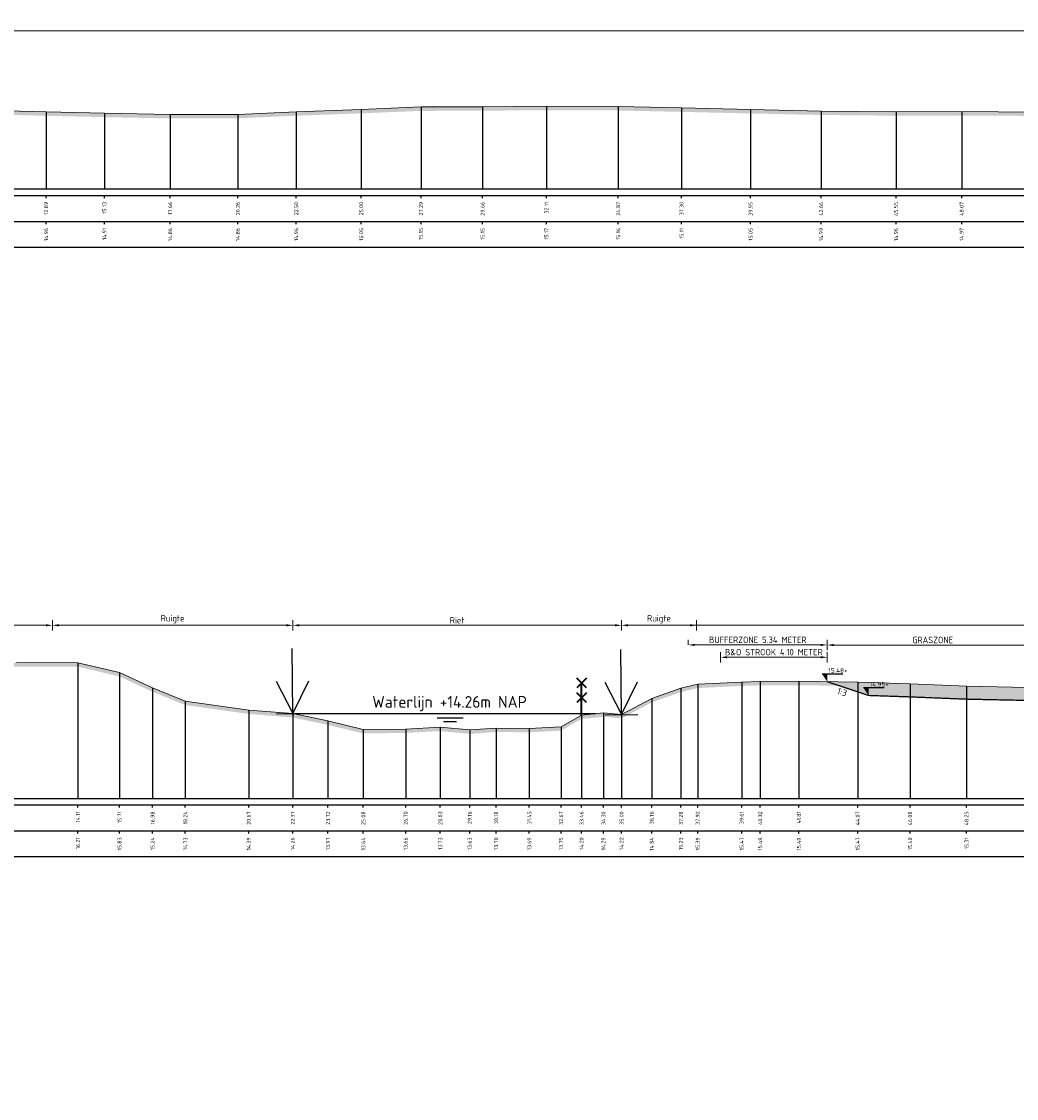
# Model space of a CAD drawing. Header units: metres. Extents: x 197883 to 206898, y 361907 to 364395.
# Tile 144 of 256: x 205796 to 205834, y 363841 to 363882. Entities that reach past the tile are written whole.
import ezdxf
from ezdxf.enums import TextEntityAlignment as Align

# ---------------------------------------------------------------- set-up
doc = ezdxf.new("R2010")
doc.units = ezdxf.units.M
doc.header["$PDMODE"] = 35
doc.header["$PDSIZE"] = 0.075
for name, color, linetype, lineweight in [('B-ME-GR-RIET-SD', 120, 'Continuous', 25), ('B-XX-IE-TERREINAFSCHEIDING_KUNSTMATIG_RASTERHEKWERK-BESTAAND-AD', 252, 'Continuous', 35), ('N-WE-GW-TALUD-T18', 1, 'Continuous', 18), ('TDNA0312_dempen', 41, 'Continuous', 30), ('X-ME-AL-PROFIEL_HUIDIG MAAIVELD-GD', 252, 'Continuous', 0), ('X-XX-AL-DETAIL1-M', 7, 'Continuous', 18), ('X-XX-AL-DETAIL2-M', 11, 'Continuous', 18), ('X-XX-AL-NAP-T18', 7, 'Continuous', 18), ('X-XX-AL-PEILMAAT-SD', 7, 'Continuous', 25)]:
    doc.layers.add(name, color=color, linetype=linetype, lineweight=lineweight)
for name, color, linetype in [('X-ME-AL-PROFIEL_WATERLIJN-GD', 150, 'Continuous'), ('X-ME-AL-PROFIELRASTER-S', 7, 'Continuous'), ('XDNL----_dijkcontour', 10, 'Continuous')]:
    doc.layers.add(name, color=color, linetype=linetype)
doc.styles.add('NLCS-ISO', font='NLCS-ISO.ttf', dxfattribs={"height": 1.8})
doc.styles.add('NLCS-ISO-ANNOTATIVE-T18', font='NLCS-ISO.ttf', dxfattribs={"height": 1.8})
doc.styles.add('NLCS-ISO-M100-T25', font='NLCS-ISO.ttf', dxfattribs={"height": 0.25})
doc.dimstyles.new('NLCS-M100-T25-PIJL_L2_H1', dxfattribs={"dimscale": 0.1, "dimtxt": 2.5, "dimasz": 2.5, "dimexe": 2, "dimexo": 2, "dimgap": 0.7, "dimtad": 1, "dimzin": 0, "dimdsep": 46, "dimtxsty": 'NLCS-ISO-M100-T25', "dimcen": 0, "dimdle": 2, "dimclrd": 256, "dimclre": 256, "dimclrt": 256, "dimadec": 1, "dimazin": 0, "dimtfac": 1, "dimtdec": 3, "dimtofl": 0, "dimtmove": 0, "dimatfit": 3, "dimfxl": 2, "dimfxlon": 1, "dimtfillclr": 256, "dimtolj": 1, "dimtzin": 0, "dimlwd": -1, "dimlwe": -1, "dimarcsym": 0})

# ---------------------------------------------------------------- blocks, each defined once
blk = doc.blocks.new('SAL-PROFIELRASTER_BALK_EIND1-D')
at = {"color": 0, "linetype": 'ByBlock', "lineweight": -2, "flags": 128}
for points in [[(0, 0), (1, 0)], [(0, -2.5), (1, -2.5)], [(0, -12.5), (1, -12.5)]]:
    blk.add_lwpolyline(points, dxfattribs=at)
blk = doc.blocks.new('SAL-PROFIELRASTER_BALK_EIND2-D')
at = {"color": 0, "linetype": 'ByBlock', "lineweight": -2}
blk.add_line((1, -12.5), (0, -12.5), dxfattribs=at)
blk = doc.blocks.new('SAL-PROFIELRASTER_BALK_DATA-D')
at = {"color": 0, "linetype": 'ByBlock', "lineweight": -2}
blk.add_lwpolyline([(0, -3.5), (0, -2.5)], dxfattribs=at)
at = {"color": 0, "linetype": 'ByBlock', "lineweight": -2, "style": 'NLCS-ISO-ANNOTATIVE-T18'}
blk.add_attdef('GETAL', text='', height=1.5, rotation=90, dxfattribs=at).set_placement((0.75, -5), align=Align.RIGHT)
blk = doc.blocks.new('SAL-PROFIELRASTER_AANHAAL-D')
at = {"color": 9, "linetype": 'ByBlock', "lineweight": -2, "flags": 128}
blk.add_lwpolyline([(0, 1), (0, 0)], dxfattribs=at)
blk = doc.blocks.new('*D197')
at = {"layer": 'Defpoints', "color": 0, "transparency": 16777216}
for p in [(205783.859, 363882.102), (205783.859, 363876.034), (205903.687, 363876.034)]:
    blk.add_point(p, dxfattribs=at)
at = {"layer": 'X-XX-AL-DETAIL1-M', "color": 253, "transparency": 16777216}
for p, q in [((205783.859, 363881.902), (205783.859, 363882.302)), ((205903.687, 363881.902), (205903.687, 363882.302)), ((205903.437, 363882.102), (205784.109, 363882.102))]:
    blk.add_line(p, q, dxfattribs=at)
for points in [[(205784.109, 363882.144), (205784.109, 363882.06), (205783.859, 363882.102)], [(205903.437, 363882.144), (205903.437, 363882.06), (205903.687, 363882.102)]]:
    blk.add_solid(points, dxfattribs=at)
at = {"layer": 'X-XX-AL-DETAIL1-M', "color": 253, "transparency": 16777216, "insert": (205843.773, 363882.297), "char_height": 0.25, "attachment_point": 5, "style": 'NLCS-ISO-M100-T25'}
blk.add_mtext('\\A1;Gras', dxfattribs=at)
blk = doc.blocks.new('*D198')
at = {"layer": 'Defpoints', "color": 0, "transparency": 16777216}
for p in [(205783.859, 363859.275), (205796.989, 363857.84), (205783.859, 363852.629)]:
    blk.add_point(p, dxfattribs=at)
at = {"layer": 'X-XX-AL-DETAIL1-M', "color": 253, "transparency": 16777216}
for p, q in [((205783.859, 363859.075), (205783.859, 363859.475)), ((205796.989, 363859.075), (205796.989, 363859.475)), ((205796.739, 363859.275), (205784.109, 363859.275))]:
    blk.add_line(p, q, dxfattribs=at)
for points in [[(205784.109, 363859.317), (205784.109, 363859.233), (205783.859, 363859.275)], [(205796.739, 363859.317), (205796.739, 363859.233), (205796.989, 363859.275)]]:
    blk.add_solid(points, dxfattribs=at)
at = {"layer": 'X-XX-AL-DETAIL1-M', "color": 253, "transparency": 16777216, "insert": (205790.424, 363859.47), "char_height": 0.25, "attachment_point": 5, "style": 'NLCS-ISO-M100-T25'}
blk.add_mtext('\\A1;Gras', dxfattribs=at)
blk = doc.blocks.new('*D199')
at = {"layer": 'Defpoints', "color": 0, "transparency": 16777216}
for p in [(205806.226, 363859.275), (205806.226, 363852.629), (205818.855, 363852.629)]:
    blk.add_point(p, dxfattribs=at)
at = {"layer": 'X-XX-AL-DETAIL1-M', "color": 253, "transparency": 16777216}
for p, q in [((205806.226, 363859.075), (205806.226, 363859.475)), ((205818.855, 363859.075), (205818.855, 363859.475)), ((205818.605, 363859.275), (205806.476, 363859.275))]:
    blk.add_line(p, q, dxfattribs=at)
for points in [[(205806.476, 363859.317), (205806.476, 363859.233), (205806.226, 363859.275)], [(205818.605, 363859.317), (205818.605, 363859.233), (205818.855, 363859.275)]]:
    blk.add_solid(points, dxfattribs=at)
at = {"layer": 'X-XX-AL-DETAIL1-M', "color": 253, "transparency": 16777216, "insert": (205812.541, 363859.47), "char_height": 0.25, "attachment_point": 5, "style": 'NLCS-ISO-M100-T25'}
blk.add_mtext('\\A1;Riet', dxfattribs=at)
blk = doc.blocks.new('*D200')
at = {"layer": 'Defpoints', "color": 0, "transparency": 16777216}
for p in [(205818.855, 363859.275), (205818.855, 363852.629), (205995.924, 363852.629)]:
    blk.add_point(p, dxfattribs=at)
at = {"layer": 'X-XX-AL-DETAIL1-M', "color": 253, "transparency": 16777216}
for p, q in [((205818.855, 363859.075), (205818.855, 363859.475)), ((205995.924, 363859.075), (205995.924, 363859.475)), ((205995.674, 363859.275), (205819.105, 363859.275))]:
    blk.add_line(p, q, dxfattribs=at)
for points in [[(205819.105, 363859.317), (205819.105, 363859.233), (205818.855, 363859.275)], [(205995.674, 363859.317), (205995.674, 363859.233), (205995.924, 363859.275)]]:
    blk.add_solid(points, dxfattribs=at)
at = {"layer": 'X-XX-AL-DETAIL1-M', "color": 253, "transparency": 16777216, "insert": (205907.39, 363859.47), "char_height": 0.25, "attachment_point": 5, "style": 'NLCS-ISO-M100-T25'}
blk.add_mtext('\\A1;Riet', dxfattribs=at)
blk = doc.blocks.new('*D231')
at = {"layer": 'Defpoints', "color": 0, "transparency": 16777216}
for p in [(205796.989, 363859.275), (205796.989, 363857.84), (205806.226, 363852.629)]:
    blk.add_point(p, dxfattribs=at)
at = {"layer": 'X-XX-AL-DETAIL1-M', "color": 253, "transparency": 16777216}
for p, q in [((205796.989, 363859.075), (205796.989, 363859.475)), ((205806.226, 363859.075), (205806.226, 363859.475)), ((205805.976, 363859.275), (205797.239, 363859.275))]:
    blk.add_line(p, q, dxfattribs=at)
for points in [[(205797.239, 363859.317), (205797.239, 363859.233), (205796.989, 363859.275)], [(205805.976, 363859.317), (205805.976, 363859.233), (205806.226, 363859.275)]]:
    blk.add_solid(points, dxfattribs=at)
at = {"layer": 'X-XX-AL-DETAIL1-M', "color": 253, "transparency": 16777216, "insert": (205801.608, 363859.508), "char_height": 0.25, "attachment_point": 5, "style": 'NLCS-ISO-M100-T25'}
blk.add_mtext('\\A1;Ruigte', dxfattribs=at)
blk = doc.blocks.new('*D232')
at = {"layer": 'Defpoints', "color": 0, "transparency": 16777216}
for p in [(205818.855, 363859.275), (205821.739, 363857.004), (205818.855, 363852.629)]:
    blk.add_point(p, dxfattribs=at)
at = {"layer": 'X-XX-AL-DETAIL1-M', "color": 253, "transparency": 16777216}
for p, q in [((205818.855, 363859.075), (205818.855, 363859.475)), ((205821.739, 363859.075), (205821.739, 363859.475)), ((205821.489, 363859.275), (205819.105, 363859.275))]:
    blk.add_line(p, q, dxfattribs=at)
for points in [[(205819.105, 363859.317), (205819.105, 363859.233), (205818.855, 363859.275)], [(205821.489, 363859.317), (205821.489, 363859.233), (205821.739, 363859.275)]]:
    blk.add_solid(points, dxfattribs=at)
at = {"layer": 'X-XX-AL-DETAIL1-M', "color": 253, "transparency": 16777216, "insert": (205820.297, 363859.508), "char_height": 0.25, "attachment_point": 5, "style": 'NLCS-ISO-M100-T25'}
blk.add_mtext('\\A1;Ruigte', dxfattribs=at)
blk = doc.blocks.new('SGR-RIET DWP-SOD')
at = {"flags": 128}
for points in [[(0, 0), (-0.01, 1)], [(-0.255, 0.497), (0, 0), (0.245, 0.503)], [(-0.25, -0.003), (0.25, 0.003)]]:
    blk.add_lwpolyline(points, dxfattribs=at)
blk = doc.blocks.new('*D308')
at = {"layer": 'Defpoints', "color": 0, "transparency": 16777216}
for p in [(205826.759, 363858.517), (205826.759, 363857.508), (205834.861, 363856.361)]:
    blk.add_point(p, dxfattribs=at)
at = {"layer": 'X-XX-AL-DETAIL2-M', "transparency": 16777216}
for p, q in [((205826.759, 363858.317), (205826.759, 363858.717)), ((205834.861, 363858.317), (205834.861, 363858.717)), ((205834.611, 363858.517), (205827.009, 363858.517))]:
    blk.add_line(p, q, dxfattribs=at)
for points in [[(205827.009, 363858.559), (205827.009, 363858.476), (205826.759, 363858.517)], [(205834.611, 363858.559), (205834.611, 363858.476), (205834.861, 363858.517)]]:
    blk.add_solid(points, dxfattribs=at)
at = {"layer": 'X-XX-AL-DETAIL2-M', "transparency": 16777216, "insert": (205830.81, 363858.712), "char_height": 0.25, "attachment_point": 5, "style": 'NLCS-ISO-M100-T25'}
blk.add_mtext('\\A1;GRASZONE', dxfattribs=at)
blk = doc.blocks.new('raster-t')
at = {"color": 0, "lineweight": -2}
for points in [[(0.53, 2.97), (-0.53, 4.03)], [(0.53, 4.03), (-0.53, 2.97)], [(0.53, 1.38), (-0.53, 2.44)], [(0.53, 2.44), (-0.53, 1.38)], [(0, 0), (0, 3.5)]]:
    blk.add_lwpolyline(points, dxfattribs=at)
blk = doc.blocks.new('SAL-PEILMAAT_INFRACAD_H01-SOD')
blk.add_line((-2, 3), (6, 3))
blk.add_solid([(-2, 3), (0, 3), (0, 0)])
at = {"style": 'NLCS-ISO'}
blk.add_attdef('...', (0.4, 3.4), '', height=1.8, dxfattribs=at)
blk = doc.blocks.new('*D350')
at = {"layer": 'Defpoints', "color": 0, "transparency": 16777216}
for p in [(205826.759, 363858.047), (205822.659, 363857.057), (205826.759, 363857.109)]:
    blk.add_point(p, dxfattribs=at)
at = {"layer": 'X-XX-AL-DETAIL2-M', "transparency": 16777216}
for p, q in [((205822.659, 363857.847), (205822.659, 363858.247)), ((205826.759, 363857.847), (205826.759, 363858.247)), ((205822.909, 363858.047), (205826.509, 363858.047))]:
    blk.add_line(p, q, dxfattribs=at)
for points in [[(205822.909, 363858.089), (205822.909, 363858.006), (205822.659, 363858.047)], [(205826.509, 363858.089), (205826.509, 363858.006), (205826.759, 363858.047)]]:
    blk.add_solid(points, dxfattribs=at)
at = {"layer": 'X-XX-AL-DETAIL2-M', "transparency": 16777216, "insert": (205824.709, 363858.242), "char_height": 0.25, "attachment_point": 5, "style": 'NLCS-ISO-M100-T25'}
blk.add_mtext('\\A1;B&O STROOK 4.10 METER', dxfattribs=at)
blk = doc.blocks.new('*D361')
at = {"layer": 'Defpoints', "color": 0, "transparency": 16777216}
for p in [(205821.419, 363858.521), (205821.419, 363858.521), (205826.759, 363857.109)]:
    blk.add_point(p, dxfattribs=at)
at = {"layer": 'X-XX-AL-DETAIL2-M', "transparency": 16777216}
for p, q in [((205821.419, 363858.521), (205821.419, 363858.721)), ((205826.759, 363858.321), (205826.759, 363858.721)), ((205826.509, 363858.521), (205821.669, 363858.521))]:
    blk.add_line(p, q, dxfattribs=at)
for points in [[(205821.669, 363858.562), (205821.669, 363858.479), (205821.419, 363858.521)], [(205826.509, 363858.562), (205826.509, 363858.479), (205826.759, 363858.521)]]:
    blk.add_solid(points, dxfattribs=at)
at = {"layer": 'X-XX-AL-DETAIL2-M', "transparency": 16777216, "insert": (205824.089, 363858.716), "char_height": 0.25, "attachment_point": 5, "style": 'NLCS-ISO-M100-T25'}
blk.add_mtext('\\A1;BUFFERZONE 5.34 METER', dxfattribs=at)

msp = doc.modelspace()

# ---------------------------------------------------------------- hatches: boundary and pattern name
at = {"layer": 'TDNA0312_dempen'}
h = msp.add_hatch(color=256, dxfattribs=at)
h.paths.add_polyline_path([(205874.263, 363856.353), (205873.745, 363856.319), (205871.724, 363856.224), (205869.918, 363856.361), (205868.063, 363856.355), (205865.599, 363856.43), (205863.422, 363856.447), (205861.295, 363856.457), (205859.103, 363856.398), (205856.9, 363856.449), (205854.418, 363856.471), (205852.037, 363856.507), (205849.958, 363856.525), (205847.634, 363856.536), (205845.298, 363856.557), (205842.904, 363856.539), (205840.811, 363856.592), (205838.605, 363856.631), (205836.552, 363856.744), (205834.464, 363856.89), (205832.108, 363856.938), (205829.943, 363857.026), (205827.929, 363857.095), (205826.759, 363857.109), (205828.346, 363856.58), (205829.925, 363856.526), (205832.093, 363856.438), (205834.441, 363856.39), (205836.521, 363856.245), (205838.587, 363856.131), (205840.8, 363856.092), (205842.899, 363856.039), (205845.297, 363856.057), (205845.508, 363856.055), (205846.689, 363855.898), (205871.141, 363855.898), (205877.765, 363856.576)])
h.paths.add_polyline_path([(205834.644, 363828.692), (205841.056, 363829.333), (205843.556, 363829.333), (205842.182, 363829.351), (205840.113, 363829.381), (205838.166, 363829.364), (205835.868, 363829.414), (205833.74, 363829.461), (205831.616, 363829.487), (205829.474, 363829.512), (205827.391, 363829.547), (205825.152, 363829.579), (205823.102, 363829.604), (205821.377, 363829.685), (205819.609, 363829.603), (205817.392, 363829.592), (205815.494, 363829.565), (205813.407, 363829.548), (205811.319, 363829.532), (205809.074, 363829.563), (205807.07, 363829.603), (205805.031, 363829.676), (205803.117, 363829.782), (205800.697, 363829.947), (205798.588, 363830.178), (205796.323, 363830.319), (205795.919, 363830.331), (205797.717, 363829.731), (205798.545, 363829.68), (205800.652, 363829.449), (205803.087, 363829.283), (205805.008, 363829.177), (205807.056, 363829.103), (205809.065, 363829.063), (205811.317, 363829.032), (205813.411, 363829.048), (205815.499, 363829.065), (205817.397, 363829.092), (205818.706, 363829.099), (205821.606, 363828.692)])
h.paths.add_polyline_path([(205846.364, 363829.303), (205853.028, 363828.636), (205876.926, 363828.636), (205878.432, 363828.944), (205880.403, 363829.047), (205883.048, 363829.266), (205885.176, 363829.406), (205887.544, 363829.506), (205889.497, 363829.533), (205891.953, 363829.479), (205894.068, 363829.434), (205896.27, 363829.368), (205898.137, 363829.301), (205900.533, 363829.224), (205902.917, 363829.166), (205905.499, 363829.05), (205907.904, 363829.05), (205910.123, 363828.971), (205912.398, 363828.956), (205913.174, 363828.955), (205915.126, 363828.634), (205950.386, 363828.634), (205952.756, 363829.127), (205954.972, 363829.168), (205957.228, 363829.197), (205959.528, 363829.25), (205961.282, 363829.346), (205962.406, 363829.353), (205963.208, 363829.239), (205965.775, 363829.189), (205965.784, 363829.689), (205963.249, 363829.738), (205962.44, 363829.853), (205961.267, 363829.846), (205959.509, 363829.749), (205957.219, 363829.697), (205954.964, 363829.668), (205952.387, 363829.62), (205949.905, 363829.509), (205947.204, 363829.454), (205944.991, 363829.362), (205942.618, 363829.252), (205940.697, 363829.154), (205939.224, 363829.052), (205937.25, 363828.965), (205935.629, 363828.957), (205933.603, 363829.022), (205931.727, 363829.149), (205930.417, 363829.177), (205928.071, 363829.284), (205925.69, 363829.39), (205922.032, 363829.39), (205919.596, 363829.436), (205917.21, 363829.432), (205914.649, 363829.451), (205912.4, 363829.456), (205910.133, 363829.471), (205907.913, 363829.55), (205905.51, 363829.55), (205902.934, 363829.665), (205900.547, 363829.724), (205898.154, 363829.8), (205896.287, 363829.867), (205894.081, 363829.934), (205891.964, 363829.979), (205889.499, 363830.033), (205887.53, 363830.006), (205885.149, 363829.905), (205883.011, 363829.764), (205880.369, 363829.546), (205877.949, 363829.419), (205875.513, 363829.313), (205873.299, 363829.259), (205871.042, 363829.237), (205868.688, 363829.233), (205866.494, 363829.175), (205864.461, 363829.156), (205862.348, 363829.141), (205860.466, 363829.154), (205858.289, 363829.185), (205856.367, 363829.189), (205854.359, 363829.179), (205852.204, 363829.22), (205850.166, 363829.27), (205848.258, 363829.218), (205846.364, 363829.306), (205846.324, 363829.307)])
at = {"layer": 'X-ME-AL-PROFIEL_HUIDIG MAAIVELD-GD'}
h = msp.add_hatch(dxfattribs=at)
h.set_pattern_fill('AGR-MAAIVELD', color=256, scale=0.05, pattern_type=2)
h.set_pattern_definition([(45, (-18.88385, 265.82674), (-0.25000007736, 0.25000007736), []), (45, (-18.91956, 265.86246), (0, 0.50000015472), [0.3535535, -0.3535535]), (45, (-18.95528, 265.89817), (0, 0.50000015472), [0.3535535, -0.3535535]), (45, (-18.9915, 265.9344), (0, 0.50000015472), [0.3535535, -0.3535535]), (45, (-19.0267, 265.9696), (0, 0.50000015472), [0.3535535, -0.3535535]), (45, (-19.06242, 266.0053), (0, 0.50000015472), [0.3535535, -0.3535535]), (45, (-19.09813, 266.04103), (0, 0.50000015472), [0.3535535, -0.3535535]), (315, (-18.88385, 265.82674), (0.25000007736, 0.25000007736), []), (315, (-18.84813, 265.86246), (0.50000015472, -1e-16), [0.3535535, -0.3535535]), (315, (-18.81242, 265.89817), (0.50000015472, -1e-16), [0.3535535, -0.3535535]), (315, (-18.7762, 265.9344), (0.50000015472, -1e-16), [0.3535535, -0.3535535]), (315, (-18.741, 265.9696), (0.50000015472, -1e-16), [0.3535535, -0.3535535]), (315, (-18.70528, 266.0053), (0.50000015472, -1e-16), [0.3535535, -0.3535535]), (315, (-18.66956, 266.04103), (0.50000015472, -1e-16), [0.3535535, -0.3535535])])
h.paths.add_polyline_path([(205903.687, 363879.573), (205901.187, 363879.491), (205898.907, 363879.418), (205896.597, 363879.355), (205894.291, 363879.305), (205892.127, 363879.187), (205890.065, 363879.151), (205888.026, 363879.091), (205885.573, 363878.992), (205883.475, 363878.96), (205880.539, 363878.986), (205879.449, 363878.956), (205877.463, 363878.978), (205875.002, 363878.971), (205872.541, 363879.01), (205870.202, 363879.004), (205867.741, 363879.049), (205865.383, 363879.096), (205862.715, 363879.168), (205860.017, 363879.212), (205857.541, 363879.259), (205855.011, 363879.226), (205852.14, 363879.191), (205849.66, 363879.13), (205847.085, 363879.069), (205844.646, 363879.031), (205842.276, 363879.004), (205839.852, 363879.006), (205837.317, 363879.011), (205834.727, 363878.986), (205831.927, 363879.003), (205829.404, 363878.996), (205826.523, 363879.022), (205823.814, 363879.081), (205821.16, 363879.142), (205818.729, 363879.195), (205815.97, 363879.207), (205813.518, 363879.188), (205811.151, 363879.18), (205808.854, 363879.086), (205806.357, 363878.994), (205804.115, 363878.896), (205801.515, 363878.891), (205798.988, 363878.939), (205796.748, 363878.992), (205794.686, 363879.042), (205792.511, 363879.069), (205790.427, 363879.133), (205788.187, 363879.166), (205785.926, 363879.219), (205783.859, 363879.222), (205783.859, 363879.072), (205785.926, 363879.069), (205788.187, 363879.016), (205790.427, 363878.983), (205792.511, 363878.919), (205794.686, 363878.892), (205796.748, 363878.842), (205798.988, 363878.789), (205801.515, 363878.741), (205804.115, 363878.746), (205806.357, 363878.844), (205808.854, 363878.936), (205811.151, 363879.03), (205813.518, 363879.038), (205815.97, 363879.057), (205818.729, 363879.045), (205821.16, 363878.992), (205823.814, 363878.931), (205826.523, 363878.872), (205829.404, 363878.846), (205831.927, 363878.853), (205834.727, 363878.836), (205837.317, 363878.861), (205839.852, 363878.856), (205842.276, 363878.854), (205844.646, 363878.881), (205847.085, 363878.919), (205849.66, 363878.98), (205852.14, 363879.041), (205855.011, 363879.076), (205857.541, 363879.109), (205860.017, 363879.062), (205862.715, 363879.018), (205865.383, 363878.946), (205867.741, 363878.899), (205870.202, 363878.854), (205872.541, 363878.86), (205875.002, 363878.821), (205877.463, 363878.828), (205879.449, 363878.806), (205880.539, 363878.836), (205883.475, 363878.81), (205885.573, 363878.842), (205888.026, 363878.941), (205890.065, 363879.001), (205892.127, 363879.037), (205894.291, 363879.155), (205896.597, 363879.205), (205898.907, 363879.268), (205901.187, 363879.341), (205903.687, 363879.423)])
h = msp.add_hatch(dxfattribs=at)
h.set_pattern_fill('AGR-MAAIVELD', color=256, scale=0.05, pattern_type=2)
h.set_pattern_definition([(45, (-15.32153, 274.2284), (-0.25000007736, 0.25000007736), []), (45, (-15.35724, 274.26413), (0, 0.50000015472), [0.3535535, -0.3535535]), (45, (-15.39296, 274.29984), (0, 0.50000015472), [0.3535535, -0.3535535]), (45, (-15.42917, 274.33606), (0, 0.50000015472), [0.3535535, -0.3535535]), (45, (-15.4644, 274.37127), (0, 0.50000015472), [0.3535535, -0.3535535]), (45, (-15.5001, 274.407), (0, 0.50000015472), [0.3535535, -0.3535535]), (45, (-15.5358, 274.4427), (0, 0.50000015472), [0.3535535, -0.3535535]), (315, (-15.32153, 274.2284), (0.25000007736, 0.25000007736), []), (315, (-15.2858, 274.26413), (0.50000015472, -1e-16), [0.3535535, -0.3535535]), (315, (-15.2501, 274.29984), (0.50000015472, -1e-16), [0.3535535, -0.3535535]), (315, (-15.2139, 274.33606), (0.50000015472, -1e-16), [0.3535535, -0.3535535]), (315, (-15.17867, 274.37127), (0.50000015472, -1e-16), [0.3535535, -0.3535535]), (315, (-15.14296, 274.407), (0.50000015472, -1e-16), [0.3535535, -0.3535535]), (315, (-15.10724, 274.4427), (0.50000015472, -1e-16), [0.3535535, -0.3535535])])
h.paths.add_polyline_path([(205995.924, 363856.982), (205995.924, 363856.832), (205992.971, 363856.789), (205989.945, 363856.753), (205987.223, 363856.701), (205984.465, 363856.624), (205981.515, 363856.504), (205978.273, 363856.325), (205976.217, 363856.191), (205975.621, 363856.133), (205974.004, 363856.109), (205972.25, 363856.049), (205969.939, 363856.018), (205968.077, 363856.036), (205965.901, 363856.069), (205963.677, 363856.02), (205961.514, 363856.092), (205959.654, 363856.191), (205957.99, 363856.213), (205956.042, 363856.241), (205954.22, 363856.314), (205952.144, 363856.358), (205949.867, 363856.419), (205947.637, 363856.572), (205945.279, 363856.643), (205942.844, 363856.66), (205940.621, 363856.627), (205938.126, 363856.605), (205935.748, 363856.605), (205933.204, 363856.544), (205930.621, 363856.5), (205928.248, 363856.482), (205925.893, 363856.439), (205923.38, 363856.422), (205921.167, 363856.383), (205918.63, 363856.359), (205916.418, 363856.316), (205914.219, 363856.286), (205911.604, 363856.247), (205909.396, 363856.259), (205907.176, 363856.246), (205904.883, 363856.217), (205902.424, 363856.189), (205899.574, 363856.212), (205897.358, 363856.201), (205895.039, 363856.253), (205892.834, 363856.259), (205890.543, 363856.309), (205888.33, 363856.38), (205885.936, 363856.399), (205883.638, 363856.437), (205881.331, 363856.517), (205879.37, 363856.508), (205877.09, 363856.391), (205873.745, 363856.169), (205871.724, 363856.074), (205869.918, 363856.211), (205868.063, 363856.205), (205865.599, 363856.28), (205863.422, 363856.297), (205861.295, 363856.307), (205859.103, 363856.248), (205856.9, 363856.299), (205854.418, 363856.321), (205852.037, 363856.357), (205849.958, 363856.375), (205847.634, 363856.386), (205845.298, 363856.407), (205842.904, 363856.389), (205840.811, 363856.442), (205838.605, 363856.481), (205836.552, 363856.594), (205834.464, 363856.74), (205832.108, 363856.788), (205829.943, 363856.876), (205827.929, 363856.945), (205825.673, 363856.973), (205824.184, 363856.967), (205823.473, 363856.947), (205821.783, 363856.865), (205821.138, 363856.711), (205820.017, 363856.316), (205818.855, 363855.697), (205818.159, 363855.765), (205817.319, 363855.678), (205816.53, 363855.229), (205815.313, 363855.166), (205814.035, 363855.176), (205813.023, 363855.105), (205811.893, 363855.213), (205810.562, 363855.142), (205808.935, 363855.121), (205807.576, 363855.45), (205806.226, 363855.734), (205804.533, 363855.871), (205802.096, 363856.211), (205800.841, 363856.719), (205799.567, 363857.308), (205797.97, 363857.689), (205795.609, 363857.692), (205793.104, 363857.708), (205790.518, 363857.672), (205786.722, 363857.677), (205783.859, 363857.652), (205783.859, 363857.802), (205786.722, 363857.827), (205790.518, 363857.822), (205793.104, 363857.858), (205795.609, 363857.842), (205797.97, 363857.839), (205799.567, 363857.458), (205800.841, 363856.869), (205802.096, 363856.361), (205804.533, 363856.021), (205806.226, 363855.884), (205807.576, 363855.6), (205808.935, 363855.271), (205810.562, 363855.292), (205811.893, 363855.363), (205813.023, 363855.255), (205814.035, 363855.326), (205815.313, 363855.316), (205816.53, 363855.379), (205817.319, 363855.828), (205818.159, 363855.915), (205818.855, 363855.847), (205820.017, 363856.466), (205821.138, 363856.861), (205821.783, 363857.015), (205823.473, 363857.097), (205824.184, 363857.117), (205825.673, 363857.123), (205827.929, 363857.095), (205829.943, 363857.026), (205832.108, 363856.938), (205834.464, 363856.89), (205836.552, 363856.744), (205838.605, 363856.631), (205840.811, 363856.592), (205842.904, 363856.539), (205845.298, 363856.557), (205847.634, 363856.536), (205849.958, 363856.525), (205852.037, 363856.507), (205854.418, 363856.471), (205856.9, 363856.449), (205859.103, 363856.398), (205861.295, 363856.457), (205863.422, 363856.447), (205865.599, 363856.43), (205868.063, 363856.355), (205869.918, 363856.361), (205871.724, 363856.224), (205873.745, 363856.319), (205877.09, 363856.541), (205879.37, 363856.658), (205881.331, 363856.667), (205883.638, 363856.587), (205885.936, 363856.549), (205888.33, 363856.53), (205890.543, 363856.459), (205892.834, 363856.409), (205895.039, 363856.403), (205897.358, 363856.351), (205899.574, 363856.362), (205902.424, 363856.339), (205904.883, 363856.367), (205907.176, 363856.396), (205909.396, 363856.409), (205911.604, 363856.397), (205914.219, 363856.436), (205916.418, 363856.466), (205918.63, 363856.509), (205921.167, 363856.533), (205923.38, 363856.572), (205925.893, 363856.589), (205928.248, 363856.632), (205930.621, 363856.65), (205933.204, 363856.694), (205935.748, 363856.755), (205938.126, 363856.755), (205940.621, 363856.777), (205942.844, 363856.81), (205945.279, 363856.793), (205947.637, 363856.722), (205949.867, 363856.569), (205952.144, 363856.508), (205954.22, 363856.464), (205956.042, 363856.391), (205957.99, 363856.363), (205959.654, 363856.341), (205961.514, 363856.242), (205963.677, 363856.17), (205965.901, 363856.219), (205968.077, 363856.186), (205969.939, 363856.168), (205972.25, 363856.199), (205974.004, 363856.259), (205975.621, 363856.283), (205976.217, 363856.341), (205978.273, 363856.475), (205981.515, 363856.654), (205984.465, 363856.774), (205987.223, 363856.851), (205989.945, 363856.903), (205992.971, 363856.939)])

# ---------------------------------------------------------------- linework, layer by layer
for points in [[(205783.859, 363879.222), (205785.926, 363879.219), (205788.187, 363879.166), (205790.427, 363879.133), (205792.511, 363879.069), (205794.686, 363879.042), (205796.748, 363878.992), (205798.988, 363878.939), (205801.515, 363878.891), (205804.115, 363878.896), (205806.357, 363878.994), (205808.854, 363879.086), (205811.151, 363879.18), (205813.518, 363879.188), (205815.97, 363879.207), (205818.729, 363879.195), (205821.16, 363879.142), (205823.814, 363879.081), (205826.523, 363879.022), (205829.404, 363878.996), (205831.927, 363879.003), (205834.727, 363878.986)], [(205795.609, 363857.842), (205797.97, 363857.839), (205799.567, 363857.458), (205800.841, 363856.869), (205802.096, 363856.361), (205804.533, 363856.021), (205806.226, 363855.884), (205807.576, 363855.6), (205808.935, 363855.271), (205810.562, 363855.292), (205811.893, 363855.363), (205813.023, 363855.255), (205814.035, 363855.326), (205815.313, 363855.316), (205816.53, 363855.379), (205817.319, 363855.828), (205818.159, 363855.915), (205818.855, 363855.847), (205820.017, 363856.466), (205821.138, 363856.861), (205821.783, 363857.015), (205823.473, 363857.097), (205824.184, 363857.117), (205825.673, 363857.123), (205827.929, 363857.095), (205829.943, 363857.026), (205832.108, 363856.938), (205834.464, 363856.89)]]:
    msp.add_lwpolyline(points, dxfattribs=at)
at = {"layer": 'X-ME-AL-PROFIEL_WATERLIJN-GD'}
for points in [[(205806.226, 363855.884), (205817.86, 363855.884)], [(205811.769, 363855.721), (205812.769, 363855.721)], [(205812.011, 363855.576), (205812.511, 363855.576)]]:
    msp.add_lwpolyline(points, dxfattribs=at)
at = {"layer": 'XDNL----_dijkcontour'}
msp.add_lwpolyline([(205826.759, 363857.109, 0.05, 0.05, 0), (205828.346, 363856.58, 0.05, 0.05, 0), (205829.925, 363856.526, 0.05, 0.05, 0), (205832.093, 363856.438, 0.05, 0.05, 0), (205834.441, 363856.39, 0.05, 0.05, 0), (205836.521, 363856.245, 0.05, 0.05, 0), (205838.587, 363856.131, 0.05, 0.05, 0), (205840.8, 363856.092, 0.05, 0.05, 0), (205842.899, 363856.039, 0.05, 0.05, 0), (205845.297, 363856.057, 0.05, 0.05, 0), (205845.508, 363856.055, 0.05, 0.05, 0), (205846.689, 363855.898, 0.05, 0.05, 0), (205871.141, 363855.898, 0.05, 0.05, 0), (205878.831, 363856.667, 0.05, 0.05, 0), (205881.331, 363856.667, 0.05, 0.05, 0), (205883.831, 363856.667, 0.05, 0.05, 0), (205892.111, 363855.839, 0.05, 0.05, 0), (205923.769, 363855.839, 0.05, 0.05, 0)], format="xyseb", dxfattribs=at)

# ---------------------------------------------------------------- block references
at = {"layer": 'B-ME-GR-RIET-SD', "xscale": 2.5, "yscale": 2.5, "zscale": 2.5}
for p in [(205806.226, 363855.884), (205818.855, 363855.847)]:
    msp.add_blockref('SGR-RIET DWP-SOD', p, dxfattribs=at)
at = {"layer": 'B-XX-IE-TERREINAFSCHEIDING_KUNSTMATIG_RASTERHEKWERK-BESTAAND-AD', "xscale": 0.35, "yscale": 0.35, "zscale": 0.35}
msp.add_blockref('raster-t', (205817.319, 363855.828), dxfattribs=at)
at = {"layer": 'X-ME-AL-PROFIELRASTER-S'}
for p, yscale in [((205796.748, 363876.034), 2.958), ((205798.988, 363876.034), 2.904999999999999), ((205801.515, 363876.034), 2.856999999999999), ((205804.115, 363876.034), 2.862), ((205806.357, 363876.034), 2.960000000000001), ((205808.854, 363876.034), 3.052), ((205811.151, 363876.034), 3.146000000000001), ((205813.518, 363876.034), 3.154), ((205815.97, 363876.034), 3.173), ((205818.729, 363876.034), 3.161), ((205821.16, 363876.034), 3.108000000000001), ((205823.814, 363876.034), 3.047000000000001), ((205826.523, 363876.034), 2.988), ((205829.404, 363876.034), 2.962), ((205831.927, 363876.034), 2.968999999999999), ((205797.97, 363852.629), 5.210000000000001), ((205799.567, 363852.629), 4.829000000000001), ((205821.783, 363852.629), 4.385999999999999), ((205823.473, 363852.629), 4.468), ((205824.184, 363852.629), 4.488), ((205825.673, 363852.629), 4.494), ((205827.929, 363852.629), 4.465999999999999), ((205829.943, 363852.629), 4.397), ((205832.108, 363852.629), 4.308999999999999), ((205800.841, 363852.629), 4.24), ((205821.138, 363852.629), 4.231999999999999), ((205802.096, 363852.629), 3.731999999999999), ((205820.017, 363852.629), 3.837), ((205804.533, 363852.629), 3.391999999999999), ((205806.226, 363852.629), 3.255000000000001), ((205806.226, 363852.629), 3.255000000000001), ((205817.319, 363852.629), 3.199), ((205817.319, 363852.629), 3.199), ((205818.159, 363852.629), 3.286), ((205818.855, 363852.629), 3.218), ((205807.576, 363852.629), 2.971), ((205810.562, 363852.629), 2.663), ((205811.893, 363852.629), 2.734), ((205814.035, 363852.629), 2.696999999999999), ((205815.313, 363852.629), 2.686999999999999), ((205816.53, 363852.629), 2.75), ((205808.935, 363852.629), 2.641999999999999), ((205813.023, 363852.629), 2.625999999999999)]:
    msp.add_blockref('SAL-PROFIELRASTER_AANHAAL-D', p, dxfattribs=dict(at, yscale=yscale))
at = {"layer": 'X-ME-AL-PROFIELRASTER-S', "yscale": 0.1}
for name, p, xscale, zscale in [('SAL-PROFIELRASTER_BALK_EIND1-D', (205783.859, 363876.034), 120.4528131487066, 120.4528131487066), ('SAL-PROFIELRASTER_BALK_EIND2-D', (205783.859, 363875.034), 120.4528131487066, 120.4528131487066), ('SAL-PROFIELRASTER_BALK_EIND1-D', (205783.859, 363852.629), 212.690473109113, 212.690473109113), ('SAL-PROFIELRASTER_BALK_EIND2-D', (205783.859, 363851.629), 212.690473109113, 212.690473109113)]:
    msp.add_blockref(name, p, dxfattribs=dict(at, xscale=xscale, zscale=zscale))
at = {"layer": 'X-ME-AL-PROFIELRASTER-S', "xscale": 0.1, "yscale": 0.1, "zscale": 0.1}
for p, values in [((205796.748, 363876.034), {'GETAL': '12.89'}), ((205798.988, 363876.034), {'GETAL': '15.13'}), ((205801.515, 363876.034), {'GETAL': '17.66'}), ((205804.115, 363876.034), {'GETAL': '20.26'}), ((205806.357, 363876.034), {'GETAL': '22.50'}), ((205808.854, 363876.034), {'GETAL': '25.00'}), ((205811.151, 363876.034), {'GETAL': '27.29'}), ((205813.518, 363876.034), {'GETAL': '29.66'}), ((205815.97, 363876.034), {'GETAL': '32.11'}), ((205818.729, 363876.034), {'GETAL': '34.87'}), ((205821.16, 363876.034), {'GETAL': '37.30'}), ((205823.814, 363876.034), {'GETAL': '39.95'}), ((205826.523, 363876.034), {'GETAL': '42.66'}), ((205829.404, 363876.034), {'GETAL': '45.55'}), ((205831.927, 363876.034), {'GETAL': '48.07'}), ((205796.748, 363875.034), {'GETAL': '14.96'}), ((205798.988, 363875.034), {'GETAL': '14.91'}), ((205801.515, 363875.034), {'GETAL': '14.86'}), ((205804.115, 363875.034), {'GETAL': '14.86'}), ((205806.357, 363875.034), {'GETAL': '14.96'}), ((205808.854, 363875.034), {'GETAL': '15.05'}), ((205811.151, 363875.034), {'GETAL': '15.15'}), ((205813.518, 363875.034), {'GETAL': '15.15'}), ((205815.97, 363875.034), {'GETAL': '15.17'}), ((205818.729, 363875.034), {'GETAL': '15.16'}), ((205821.16, 363875.034), {'GETAL': '15.11'}), ((205823.814, 363875.034), {'GETAL': '15.05'}), ((205826.523, 363875.034), {'GETAL': '14.99'}), ((205829.404, 363875.034), {'GETAL': '14.96'}), ((205831.927, 363875.034), {'GETAL': '14.97'}), ((205797.97, 363852.629), {'GETAL': '14.11'}), ((205799.567, 363852.629), {'GETAL': '15.71'}), ((205800.841, 363852.629), {'GETAL': '16.98'}), ((205802.096, 363852.629), {'GETAL': '18.24'}), ((205804.533, 363852.629), {'GETAL': '20.67'}), ((205806.226, 363852.629), {'GETAL': '22.37'}), ((205806.226, 363852.629), {'GETAL': '22.37'}), ((205807.576, 363852.629), {'GETAL': '23.72'}), ((205808.935, 363852.629), {'GETAL': '25.08'}), ((205810.562, 363852.629), {'GETAL': '26.70'}), ((205811.893, 363852.629), {'GETAL': '28.03'}), ((205813.023, 363852.629), {'GETAL': '29.16'}), ((205814.035, 363852.629), {'GETAL': '30.18'}), ((205815.313, 363852.629), {'GETAL': '31.45'}), ((205816.53, 363852.629), {'GETAL': '32.67'}), ((205817.319, 363852.629), {'GETAL': '33.46'}), ((205817.319, 363852.629), {'GETAL': '33.46'}), ((205818.159, 363852.629), {'GETAL': '34.30'}), ((205818.855, 363852.629), {'GETAL': '35.00'}), ((205820.017, 363852.629), {'GETAL': '36.16'}), ((205821.138, 363852.629), {'GETAL': '37.28'}), ((205821.783, 363852.629), {'GETAL': '37.92'}), ((205823.473, 363852.629), {'GETAL': '39.61'}), ((205824.184, 363852.629), {'GETAL': '40.32'}), ((205825.673, 363852.629), {'GETAL': '41.81'}), ((205827.929, 363852.629), {'GETAL': '44.07'}), ((205829.943, 363852.629), {'GETAL': '46.08'}), ((205832.108, 363852.629), {'GETAL': '48.25'}), ((205797.97, 363851.629), {'GETAL': '16.21'}), ((205799.567, 363851.629), {'GETAL': '15.83'}), ((205800.841, 363851.629), {'GETAL': '15.24'}), ((205802.096, 363851.629), {'GETAL': '14.73'}), ((205804.533, 363851.629), {'GETAL': '14.39'}), ((205806.226, 363851.629), {'GETAL': '14.26'}), ((205807.576, 363851.629), {'GETAL': '13.97'}), ((205808.935, 363851.629), {'GETAL': '13.64'}), ((205810.562, 363851.629), {'GETAL': '13.66'}), ((205811.893, 363851.629), {'GETAL': '13.73'}), ((205813.023, 363851.629), {'GETAL': '13.63'}), ((205814.035, 363851.629), {'GETAL': '13.70'}), ((205815.313, 363851.629), {'GETAL': '13.69'}), ((205816.53, 363851.629), {'GETAL': '13.75'}), ((205817.319, 363851.629), {'GETAL': '14.20'}), ((205818.159, 363851.629), {'GETAL': '14.29'}), ((205818.855, 363851.629), {'GETAL': '14.22'}), ((205820.017, 363851.629), {'GETAL': '14.84'}), ((205821.138, 363851.629), {'GETAL': '15.23'}), ((205821.783, 363851.629), {'GETAL': '15.39'}), ((205823.473, 363851.629), {'GETAL': '15.47'}), ((205824.184, 363851.629), {'GETAL': '15.49'}), ((205825.673, 363851.629), {'GETAL': '15.49'}), ((205827.929, 363851.629), {'GETAL': '15.47'}), ((205829.943, 363851.629), {'GETAL': '15.40'}), ((205832.108, 363851.629), {'GETAL': '15.31'})]:
    msp.add_blockref('SAL-PROFIELRASTER_BALK_DATA-D', p, dxfattribs=at).add_auto_attribs(values)
at = {"layer": 'X-XX-AL-PEILMAAT-SD', "xscale": 0.1, "yscale": 0.1, "zscale": 0.1}
for p, values in [((205826.759, 363857.109), {'...': '15.48+'}), ((205828.346, 363856.58), {'...': '14.95+'})]:
    msp.add_blockref('SAL-PEILMAAT_INFRACAD_H01-SOD', p, dxfattribs=at).add_auto_attribs(values)

# ---------------------------------------------------------------- texts
at = {"layer": 'N-WE-GW-TALUD-T18', "style": 'NLCS-ISO'}
msp.add_text('1:3', height=0.25, rotation=341.5651, dxfattribs=at).set_placement((205827.266, 363856.521), align=Align.BOTTOM_CENTER)
at = {"layer": 'X-XX-AL-NAP-T18', "color": 10, "insert": (205809.28, 363855.973), "char_height": 0.45, "width": 15.43377, "attachment_point": 7, "style": 'NLCS-ISO'}
msp.add_mtext('Waterlijn +14.26m NAP', dxfattribs=at)

# ---------------------------------------------------------------- dimensions: what is measured, and where the dimension line sits
at = {"layer": 'X-XX-AL-DETAIL1-M', "color": 253}
for base, p1, p2, text, picture, middle in [((205783.859, 363882.102), (205903.687, 363876.034), (205783.859, 363876.034), 'Gras', '*D197', (205843.773, 363882.102)), ((205783.859, 363859.275), (205796.989, 363857.84), (205783.859, 363852.629), 'Gras', '*D198', (205790.424, 363859.275)), ((205796.989, 363859.275), (205806.226, 363852.629), (205796.989, 363857.84), 'Ruigte', '*D231', (205801.608, 363859.275)), ((205806.226, 363859.275), (205818.855, 363852.629), (205806.226, 363852.629), 'Riet', '*D199', (205812.541, 363859.275)), ((205818.855, 363859.275), (205821.739, 363857.004), (205818.855, 363852.629), 'Ruigte', '*D232', (205820.297, 363859.275)), ((205818.855, 363859.275), (205995.924, 363852.629), (205818.855, 363852.629), 'Riet', '*D200', (205907.39, 363859.275))]:
    dim = msp.add_linear_dim(base=base, p1=p1, p2=p2, text=text, dimstyle='NLCS-M100-T25-PIJL_L2_H1', override={"dimclrd": 253, "dimclre": 253, "dimclrt": 253}, dxfattribs=at)
    dim.commit()
    dim.dimension.update_dxf_attribs({"geometry": picture, "text_midpoint": middle, "dimtype": 160})
at = {"layer": 'X-XX-AL-DETAIL2-M'}
for base, p1, p2, text, picture, middle in [((205821.419, 363858.521), (205826.759, 363857.109), (205821.419, 363858.521), 'BUFFERZONE <> METER', '*D361', (205824.089, 363858.716)), ((205826.759, 363858.047), (205822.659, 363857.057), (205826.759, 363857.109), 'B&O STROOK <> METER', '*D350', (205824.709, 363858.242)), ((205826.759, 363858.517), (205834.861, 363856.361), (205826.759, 363857.508), 'GRASZONE', '*D308', (205830.81, 363858.712))]:
    dim = msp.add_linear_dim(base=base, p1=p1, p2=p2, text=text, dimstyle='NLCS-M100-T25-PIJL_L2_H1', dxfattribs=at)
    dim.commit()
    dim.dimension.update_dxf_attribs({"geometry": picture, "text_midpoint": middle})

doc.saveas('drawing.dxf')
